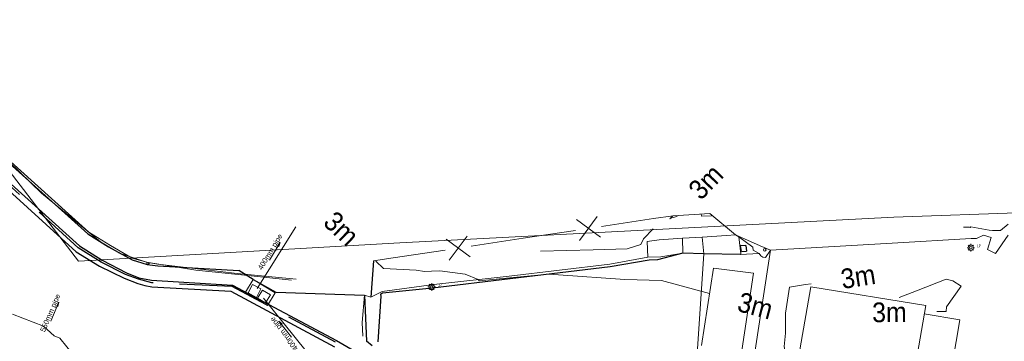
# Model space of a CAD drawing. Header units: millimetres. Extents: x -79464 to -76785, y -3788210 to -3782955.
# Tile 107 of 131: x -78904 to -78830, y -3783822 to -3783797. Entities that reach past the tile are written whole.
import ezdxf
from ezdxf.enums import TextEntityAlignment as Align

# ---------------------------------------------------------------- set-up
doc = ezdxf.new("R2010")
doc.units = ezdxf.units.MM
doc.header["$LTSCALE"] = 8
doc.header["$MEASUREMENT"] = 0
doc.linetypes.add('DASHED', pattern=[0.75, 0.5, -0.25])
for name, color, linetype in [('BUILDING', 7, 'Continuous'), ('EDGE OF CONCRETE', 7, 'Continuous'), ('EDGE OF PAVING', 7, 'Continuous'), ('EDGE OF TAR', 7, 'Continuous'), ('ELECTRICAL', 7, 'Continuous'), ('FENCE', 7, 'Continuous'), ('GCONTOUR1', 7, 'Continuous'), ('MCONTOUR1', 7, 'Continuous'), ('ROAD BARRICADE', 7, 'Continuous'), ('SG GIS CADASTRAL', 7, 'Continuous'), ('STORMWATER MANHOLE', 7, 'Continuous'), ('TAP', 7, 'Continuous'), ('WALL', 7, 'Continuous')]:
    doc.layers.add(name, color=color, linetype=linetype)
doc.styles.add('Arial Narrow', font='arial.ttf', dxfattribs={"height": 1})
doc.styles.add('Arial Unicode MS', font='arial.ttf', dxfattribs={"height": 1})
doc.styles.add('Style-Arial', font='arial.ttf')

msp = doc.modelspace()

# ---------------------------------------------------------------- linework, layer by layer
at = {"layer": 'BUILDING', "color": 6, "lineweight": 15}
for p, q in [((-78852.535, -3783822.24, 3.214), (-78851.627, -3783816.359, 2.914)), ((-78848.571, -3783816.742, 3.214), (-78851.627, -3783816.359, 2.914)), ((-78848.571, -3783816.742, 2.914), (-78849.479, -3783822.623, 3.214)), ((-78846.115, -3783828.406, 3.22), (-78844.22, -3783817.772, 3.183)), ((-78844.22, -3783817.772, 3.183), (-78835.511, -3783819.203, 3.203)), ((-78835.511, -3783819.203, 3.203), (-78837.352, -3783829.962, 3.212)), ((-78832.92, -3783820.295, 2.756), (-78835.619, -3783819.833, 3.203)), ((-78834.663, -3783830.365, 2.905), (-78832.92, -3783820.295, 2.756))]:
    msp.add_line(p, q, dxfattribs=at)
at = {"layer": 'EDGE OF CONCRETE', "color": 252, "lineweight": 15}
for p, q in [((-78855.74, -3783814.193, 2.914), (-78853.965, -3783814.077, 2.914)), ((-78852.472, -3783814.002, 2.933), (-78850.635, -3783813.862, 2.929)), ((-78850.635, -3783813.862, 2.929), (-78849.961, -3783813.836, 2.966)), ((-78849.697, -3783813.981, 2.904), (-78849.961, -3783813.836, 2.966)), ((-78848.622, -3783814.767, 2.876), (-78849.697, -3783813.963, 2.906)), ((-78849.697, -3783813.963, 2.906), (-78849.551, -3783815.26, 2.892)), ((-78832.069, -3783814.092, 2.726), (-78831.658, -3783814.104, 2.707)), ((-78831.658, -3783814.104, 2.707), (-78831.115, -3783813.852, 2.721)), ((-78831.115, -3783813.852, 2.721), (-78830.555, -3783814.027, 2.757)), ((-78830.555, -3783814.027, 2.757), (-78830.833, -3783814.95, 2.742)), ((-78830.224, -3783815.245, 2.75), (-78829.242, -3783813.858, 2.674)), ((-78856.662, -3783814.341, 2.942), (-78855.74, -3783814.193, 2.914)), ((-78856.613, -3783815.515, 2.866), (-78856.662, -3783814.341, 2.942)), ((-78848.622, -3783814.767, 2.876), (-78848.602, -3783814.991, 2.873)), ((-78859.497, -3783816.041, 2.912), (-78856.613, -3783815.515, 2.866)), ((-78856.613, -3783815.515, 2.866), (-78855.609, -3783815.49, 2.903)), ((-78855.609, -3783815.49, 2.903), (-78853.943, -3783815.219, 2.908)), ((-78849.551, -3783815.26, 2.892), (-78849.585, -3783815.319, 2.886)), ((-78848.602, -3783814.991, 2.873), (-78848.165, -3783815.244, 2.878)), ((-78848.165, -3783815.244, 2.878), (-78848.027, -3783815.41, 2.862)), ((-78848.027, -3783815.41, 2.862), (-78847.875, -3783815.517, 2.856)), ((-78847.875, -3783815.517, 2.856), (-78847.685, -3783815.551, 2.885)), ((-78847.685, -3783815.551, 2.885), (-78847.29, -3783814.987, 2.887)), ((-78830.833, -3783814.95, 2.742), (-78830.224, -3783815.245, 2.75)), ((-78867.12, -3783816.961, 2.961), (-78859.497, -3783816.041, 2.912)), ((-78872.847, -3783817.602, 3.056), (-78867.12, -3783816.961, 2.961)), ((-78887.143, -3783818.172, 3.349), (-78886.554, -3783817.219, 3.223)), ((-78884.887, -3783818.239, 3.349), (-78886.554, -3783817.219, 3.223)), ((-78876.765, -3783818.118, 3.103), (-78872.847, -3783817.602, 3.056)), ((-78887.143, -3783818.172, 3.223), (-78885.476, -3783819.192, 3.349)), ((-78884.887, -3783818.239, 3.223), (-78885.476, -3783819.192, 3.349)), ((-78878.28, -3783820.475, 3.114), (-78878.117, -3783818.419, 3.136)), ((-78878.117, -3783818.419, 3.136), (-78877.634, -3783818.568, 3.109)), ((-78877.634, -3783818.568, 3.109), (-78876.765, -3783818.118, 3.103)), ((-78878.233, -3783821.528, 3.132), (-78878.28, -3783820.475, 3.114))]:
    msp.add_line(p, q, dxfattribs=at)
at = {"layer": 'EDGE OF PAVING', "color": 1, "linetype": 'DASHED', "lineweight": 25}
for p, q in [((-78899.851, -3783814.799, 3.264), (-78906.612, -3783808.658, 3.224)), ((-78898.088, -3783815.912, 3.3), (-78899.851, -3783814.799, 3.264)), ((-78896.246, -3783816.838, 3.31), (-78898.088, -3783815.912, 3.3)), ((-78895.263, -3783817.203, 3.32), (-78896.246, -3783816.838, 3.31)), ((-78894.254, -3783817.465, 3.309), (-78895.263, -3783817.203, 3.32)), ((-78888.155, -3783817.752, 3.272), (-78894.254, -3783817.465, 3.309)), ((-78880.321, -3783821.979, 3.228), (-78888.155, -3783817.752, 3.272))]:
    msp.add_line(p, q, dxfattribs=at)
at = {"layer": 'EDGE OF PAVING', "color": 1, "lineweight": 25}
for p, q in [((-78906.557, -3783808.513, 3.381), (-78899.745, -3783814.653, 3.447)), ((-78899.745, -3783814.653, 3.447), (-78898.019, -3783815.755, 3.477)), ((-78853.943, -3783815.219, 2.908), (-78855.869, -3783815.713, 2.943)), ((-78852.341, -3783815.268, 2.914), (-78853.943, -3783815.219, 2.908)), ((-78849.585, -3783815.319, 2.886), (-78852.341, -3783815.268, 2.914)), ((-78898.019, -3783815.755, 3.477), (-78896.177, -3783816.702, 3.472)), ((-78859.465, -3783816.258, 2.96), (-78867.056, -3783817.158, 3.025)), ((-78856.514, -3783815.743, 2.934), (-78859.465, -3783816.258, 2.96)), ((-78855.869, -3783815.713, 2.943), (-78856.514, -3783815.743, 2.934)), ((-78896.177, -3783816.702, 3.472), (-78895.24, -3783817.08, 3.468)), ((-78895.24, -3783817.08, 3.468), (-78894.268, -3783817.257, 3.459)), ((-78867.056, -3783817.158, 3.025), (-78872.94, -3783817.88, 3.06)), ((-78894.268, -3783817.257, 3.459), (-78888.137, -3783817.647, 3.416)), ((-78888.137, -3783817.647, 3.416), (-78880.242, -3783821.864, 3.278)), ((-78872.94, -3783817.88, 3.06), (-78876.753, -3783818.25, 3.134)), ((-78876.877, -3783818.484, 3.103), (-78877.091, -3783821.948, 3.14)), ((-78876.753, -3783818.25, 3.134), (-78876.884, -3783818.355, 3.088)), ((-78876.884, -3783818.355, 3.088), (-78876.877, -3783818.484, 3.103)), ((-78880.242, -3783821.864, 3.278), (-78878.98, -3783822.6, 3.274))]:
    msp.add_line(p, q, dxfattribs=at)
at = {"layer": 'EDGE OF PAVING', "color": 1, "lineweight": 15}
for p, q in [((-78853.965, -3783814.077, 2.914), (-78852.472, -3783814.002, 2.933)), ((-78853.943, -3783815.219, 2.908), (-78853.965, -3783814.077, 2.914)), ((-78852.472, -3783814.002, 2.933), (-78852.341, -3783815.268, 2.914)), ((-78853.943, -3783815.219, 2.908), (-78855.869, -3783815.713, 2.943)), ((-78852.341, -3783815.268, 2.914), (-78853.943, -3783815.219, 2.908)), ((-78852.877, -3783823.237, 3.214), (-78852.341, -3783815.268, 2.914)), ((-78849.585, -3783815.319, 2.886), (-78852.341, -3783815.268, 2.914)), ((-78848.165, -3783815.244, 2.878), (-78849.585, -3783815.319, 2.886)), ((-78859.465, -3783816.258, 2.96), (-78867.056, -3783817.158, 3.025)), ((-78856.514, -3783815.743, 2.934), (-78859.465, -3783816.258, 2.96)), ((-78855.869, -3783815.713, 2.943), (-78856.514, -3783815.743, 2.934)), ((-78867.056, -3783817.158, 3.025), (-78872.94, -3783817.88, 3.06)), ((-78872.94, -3783817.88, 3.06), (-78876.753, -3783818.25, 3.134)), ((-78876.877, -3783818.484, 3.103), (-78877.091, -3783821.948, 3.14)), ((-78876.753, -3783818.25, 3.134), (-78876.884, -3783818.355, 3.088)), ((-78876.884, -3783818.355, 3.088), (-78876.877, -3783818.484, 3.103))]:
    msp.add_line(p, q, dxfattribs=at)
at = {"layer": 'EDGE OF TAR', "color": 5, "lineweight": 25}
for p, q in [((-78905.831, -3783807.708, 3.397), (-78899.094, -3783813.758, 3.424)), ((-78906.807, -3783808.904, 3.252), (-78899.994, -3783815.112, 3.294)), ((-78899.094, -3783813.758, 3.424), (-78897.547, -3783814.733, 3.454)), ((-78897.547, -3783814.733, 3.454), (-78895.75, -3783815.714, 3.453)), ((-78899.994, -3783815.112, 3.294), (-78898.214, -3783816.195, 3.305)), ((-78898.214, -3783816.195, 3.305), (-78896.343, -3783817.108, 3.341)), ((-78895.75, -3783815.714, 3.453), (-78894.591, -3783816.073, 3.5)), ((-78894.591, -3783816.073, 3.5), (-78893.803, -3783816.176, 3.477)), ((-78893.803, -3783816.176, 3.477), (-78887.638, -3783816.527, 3.38)), ((-78896.343, -3783817.108, 3.341), (-78895.305, -3783817.522, 3.348)), ((-78886.554, -3783817.219, 3.339), (-78887.638, -3783816.527, 3.38)), ((-78895.305, -3783817.522, 3.348), (-78894.787, -3783817.664, 3.335)), ((-78894.787, -3783817.664, 3.335), (-78894.238, -3783817.768, 3.343)), ((-78894.238, -3783817.768, 3.343), (-78888.258, -3783818.106, 3.295)), ((-78886.554, -3783817.219, 3.339), (-78884.835, -3783818.184, 3.349)), ((-78888.258, -3783818.106, 3.295), (-78880.385, -3783822.326, 3.243)), ((-78884.835, -3783818.184, 3.349), (-78878.117, -3783818.419, 3.136)), ((-78878.117, -3783818.419, 3.136), (-78877.947, -3783821.903, 3.126)), ((-78877.527, -3783822.254, 3.378), (-78877.947, -3783821.903, 3.126))]:
    msp.add_line(p, q, dxfattribs=at)
at = {"layer": 'ELECTRICAL', "color": 216, "lineweight": 15}
for p, q in [((-78860.201, -3783814.012, 3.015), (-78862.022, -3783812.669, 3.008)), ((-78860.44, -3783812.43, 3.015), (-78861.783, -3783814.251, 3.008)), ((-78856.167, -3783812.593, 3.014), (-78860.122, -3783813.191, 3.008)), ((-78856.167, -3783812.593, 3.01), (-78854.684, -3783812.369, 3.008)), ((-78851.885, -3783812.205, 3.025), (-78854.684, -3783812.369, 2.969)), ((-78851.885, -3783812.205, 2.946), (-78849.961, -3783813.836, 3)), ((-78870.088, -3783815.507, 3.029), (-78871.909, -3783814.164, 3.008)), ((-78870.327, -3783813.925, 3.029), (-78871.67, -3783815.746, 3.008)), ((-78866.055, -3783814.088, 3.03), (-78870.01, -3783814.686, 3.008)), ((-78862.1, -3783813.49, 3.024), (-78866.055, -3783814.088, 3.008)), ((-78848.089, -3783814.664, 3.099), (-78849.961, -3783813.836, 2.827)), ((-78847.29, -3783814.987, 2.609), (-78848.089, -3783814.664, 2.887)), ((-78875.943, -3783815.583, 3.038), (-78877.426, -3783815.807, 3.008)), ((-78871.988, -3783814.985, 3.04), (-78875.943, -3783815.583, 3.008)), ((-78875.943, -3783815.583, 3.046), (-78875.943, -3783815.583, 3.008)), ((-78877.426, -3783815.807, 3.14), (-78877.634, -3783818.568, 3.04))]:
    msp.add_line(p, q, dxfattribs=at)
at = {"layer": 'ELECTRICAL', "color": 1, "lineweight": 15}
for p, q in [((-78849.176, -3783814.636, 3.133), (-78849.558, -3783814.665, 3.133)), ((-78849.501, -3783815.098, 3.133), (-78849.558, -3783814.665, 3.133)), ((-78849.176, -3783814.636, 3.133), (-78849.119, -3783815.069, 3.133)), ((-78849.501, -3783815.098, 3.133), (-78849.119, -3783815.069, 3.133))]:
    msp.add_line(p, q, dxfattribs=at)
at = {"layer": 'ELECTRICAL', "color": 1, "lineweight": 25}
for p, q in [((-78849.176, -3783814.636), (-78849.558, -3783814.665)), ((-78849.501, -3783815.098), (-78849.558, -3783814.665)), ((-78849.176, -3783814.636), (-78849.119, -3783815.069)), ((-78849.501, -3783815.098), (-78849.119, -3783815.069))]:
    msp.add_line(p, q, dxfattribs=at)
at = {"layer": 'ELECTRICAL', "color": 7, "lineweight": 18}
for p, q in [((-78832.285, -3783814.8, 2.756), (-78832.368, -3783814.8, 2.756)), ((-78832.226, -3783814.658, 2.756), (-78832.285, -3783814.599, 2.756)), ((-78832.084, -3783814.516, 2.756), (-78832.084, -3783814.599, 2.756)), ((-78831.883, -3783814.599, 2.756), (-78831.942, -3783814.658, 2.756)), ((-78831.883, -3783814.8, 2.756), (-78831.8, -3783814.8, 2.756)), ((-78832.218, -3783814.95, 2.756), (-78832.285, -3783815.001, 2.756)), ((-78832.084, -3783815.001, 2.756), (-78832.084, -3783815.084, 2.756)), ((-78831.942, -3783814.942, 2.756), (-78831.883, -3783815.001, 2.756)), ((-78873.21, -3783817.784, 3.033), (-78873.293, -3783817.784, 3.033)), ((-78873.151, -3783817.642, 3.033), (-78873.21, -3783817.583, 3.033)), ((-78873.009, -3783817.5, 3.033), (-78873.009, -3783817.583, 3.033)), ((-78872.808, -3783817.583, 3.033), (-78872.867, -3783817.642, 3.033)), ((-78872.808, -3783817.784, 3.033), (-78872.725, -3783817.784, 3.033)), ((-78873.143, -3783817.934, 3.033), (-78873.21, -3783817.985, 3.033)), ((-78873.009, -3783817.985, 3.033), (-78873.009, -3783818.068, 3.033)), ((-78872.867, -3783817.926, 3.033), (-78872.808, -3783817.985, 3.033))]:
    msp.add_line(p, q, dxfattribs=at)
for centre in [(-78832.084, -3783814.8, 2.756), (-78873.009, -3783817.784, 3.033)]:
    msp.add_circle(centre, 0.201, dxfattribs=at)
at = {"layer": 'ELECTRICAL', "color": 1, "lineweight": 18}
for centre in [(-78832.084, -3783814.8, 2.756), (-78873.009, -3783817.784, 3.033)]:
    msp.add_circle(centre, 0.1, dxfattribs=at)
at = {"layer": 'FENCE', "color": 216, "lineweight": 25}
msp.add_line((-78877.426, -3783815.807, 3.14), (-78877.634, -3783818.568, 3.04), dxfattribs=at)
at = {"layer": 'GCONTOUR1', "color": 252, "lineweight": 9}
for points, elevation in [([(-78864.745, -3783815.056), (-78860.746, -3783814.963), (-78858.178, -3783814.888), (-78857.143, -3783814.569), (-78856.941, -3783814.136), (-78856.941, -3783814.135), (-78856.188, -3783813.356)], 2.5), ([(-78832.647, -3783813.244), (-78832.646, -3783813.244), (-78832.189, -3783813.246), (-78832.137, -3783813.257), (-78832.078, -3783813.221), (-78830.695, -3783813.462), (-78830.451, -3783813.505), (-78830.234, -3783813.497), (-78829.832, -3783813.505), (-78829.263, -3783813.025)], 2.5), ([(-78894.592, -3783816.073), (-78894.627, -3783815.92), (-78894.632, -3783815.911), (-78894.562, -3783815.92), (-78894.41, -3783815.957), (-78894.59, -3783816.073), (-78894.591, -3783816.074)], 3.5), ([(-78904.812, -3783819.866), (-78902.473, -3783820.778), (-78901.656, -3783821.493), (-78901.237, -3783821.666), (-78900.158, -3783822.983)], 3.5)]:
    msp.add_lwpolyline(points, dxfattribs=dict(at, elevation=elevation))
at = {"layer": 'MCONTOUR1', "color": 8, "lineweight": 9, "elevation": 3}
for points in [[(-78854.708, -3783812.385), (-78854.924, -3783812.609), (-78854.774, -3783812.525), (-78854.623, -3783812.515), (-78854.281, -3783812.345)], [(-78851.923, -3783818.275), (-78855.559, -3783817.302), (-78858.352, -3783817.218), (-78863.372, -3783816.86), (-78864.134, -3783816.812), (-78867.081, -3783817.081), (-78869.411, -3783817.323), (-78869.47, -3783817.224), (-78870.456, -3783816.819), (-78872.391, -3783816.557), (-78873.018, -3783816.581), (-78873.542, -3783816.608), (-78874.194, -3783816.52), (-78876.658, -3783816.39), (-78877.252, -3783815.825)], [(-78849.692, -3783825.381), (-78849.691, -3783825.382), (-78848.925, -3783825.752), (-78848.834, -3783826.81), (-78848.466, -3783827.275), (-78846.878, -3783828.833), (-78846.19, -3783828.407), (-78846.185, -3783828.377), (-78846.081, -3783827.681), (-78845.767, -3783824.605), (-78846.25, -3783822.31), (-78846.163, -3783821.309), (-78846.152, -3783819.785), (-78845.845, -3783817.813), (-78844.648, -3783817.611), (-78844.202, -3783817.556), (-78844.202, -3783817.556)], [(-78834.667, -3783819.657), (-78833.961, -3783819.647), (-78833.925, -3783819.298), (-78832.828, -3783817.736), (-78833.451, -3783817.33), (-78833.954, -3783817.203), (-78836.214, -3783818.077), (-78837.523, -3783818.599)]]:
    msp.add_lwpolyline(points, dxfattribs=at)
at = {"layer": 'ROAD BARRICADE', "color": 7, "lineweight": 15}
for p, q in [((-78906.161, -3783807.245, 4.086), (-78902.633, -3783810.65, 4.247)), ((-78905.743, -3783807.577, 3.402), (-78899.024, -3783813.631, 3.416)), ((-78902.633, -3783810.65, 4.247), (-78898.14, -3783814.346, 4.044)), ((-78899.024, -3783813.631, 3.416), (-78897.398, -3783814.631, 3.446)), ((-78898.14, -3783814.346, 4.044), (-78896.709, -3783815.21, 4.062)), ((-78897.398, -3783814.631, 3.446), (-78895.753, -3783815.597, 3.456)), ((-78896.709, -3783815.21, 4.062), (-78894.648, -3783815.892, 4.274)), ((-78895.753, -3783815.597, 3.456), (-78894.555, -3783815.933, 3.503)), ((-78894.648, -3783815.892, 4.274), (-78890.908, -3783816.504, 3.995)), ((-78894.555, -3783815.933, 3.503), (-78893.788, -3783816.06, 3.487)), ((-78893.788, -3783816.06, 3.487), (-78887.771, -3783816.753, 3.436)), ((-78890.908, -3783816.504, 3.995), (-78886.706, -3783816.952, 4.097)), ((-78887.771, -3783816.753, 3.436), (-78883.294, -3783817.188, 3.386)), ((-78886.706, -3783816.952, 4.097), (-78883.644, -3783817.276, 4.12))]:
    msp.add_line(p, q, dxfattribs=at)
at = {"layer": 'SG GIS CADASTRAL', "color": 7, "lineweight": 18}
for p, q in [((-78913.899, -3783797.469), (-78899.824, -3783815.821)), ((-78837.922, -3783812.481), (-78812.6, -3783811.558)), ((-78875.414, -3783814.443), (-78837.922, -3783812.481)), ((-78899.824, -3783815.821), (-78875.414, -3783814.443))]:
    msp.add_line(p, q, dxfattribs=at)
at = {"layer": 'STORMWATER MANHOLE', "color": 216, "lineweight": 15}
for p, q in [((-78886.258, -3783817.911), (-78883.316, -3783813.207)), ((-78887.143, -3783818.172, 3.349), (-78886.554, -3783817.219, 3.223)), ((-78886.927, -3783818.231, 3.349), (-78886.602, -3783817.593, 3.223)), ((-78885.982, -3783817.938, 3.349), (-78886.602, -3783817.593, 3.223)), ((-78884.887, -3783818.239, 3.349), (-78886.554, -3783817.219, 3.223)), ((-78887.143, -3783818.172, 3.223), (-78885.476, -3783819.192, 3.349)), ((-78886.927, -3783818.231, 3.223), (-78886.307, -3783818.576, 3.349)), ((-78885.982, -3783817.938, 3.223), (-78886.307, -3783818.576, 3.349)), ((-78886.222, -3783818.644, 3.223), (-78885.848, -3783818.035, 3.349)), ((-78886.222, -3783818.644, 3.349), (-78885.61, -3783818.999, 3.223)), ((-78885.236, -3783818.39, 3.223), (-78885.848, -3783818.035, 3.349)), ((-78885.78, -3783818.629), (-78879.439, -3783826.501)), ((-78885.236, -3783818.39, 3.349), (-78885.61, -3783818.999, 3.223)), ((-78884.887, -3783818.239, 3.223), (-78885.476, -3783819.192, 3.349))]:
    msp.add_line(p, q, dxfattribs=at)
for points in [[(-78885.309, -3783815.739), (-78884.499, -3783814.403), (-78884.619, -3783814.709), (-78884.704, -3783814.648), (-78884.499, -3783814.403)], [(-78901.915, -3783820.381), (-78901.297, -3783818.946), (-78901.374, -3783819.265), (-78901.467, -3783819.217), (-78901.297, -3783818.946)], [(-78883.656, -3783821.609), (-78884.612, -3783820.373), (-78884.369, -3783820.595), (-78884.457, -3783820.653), (-78884.612, -3783820.373)]]:
    msp.add_lwpolyline(points, dxfattribs=at)
at = {"layer": 'TAP', "color": 216, "lineweight": 15}
msp.add_circle((-78847.734, -3783814.957, 3.658), 0.1, dxfattribs=at)
at = {"layer": 'WALL', "color": 252, "lineweight": 15}
for p, q in [((-78852.542, -3783812.407, 2.976), (-78852.552, -3783812.244, 2.976)), ((-78852.542, -3783812.407, 2.976), (-78851.768, -3783812.377, 2.986)), ((-78851.768, -3783812.377, 2.986), (-78851.771, -3783812.301, 2.986)), ((-78838.054, -3783814.461, 2.777), (-78832.069, -3783814.092, 2.726)), ((-78847.29, -3783814.987, 2.887), (-78838.054, -3783814.461, 2.777)), ((-78849.714, -3783830.729, 3.095), (-78847.29, -3783814.987, 2.887))]:
    msp.add_line(p, q, dxfattribs=at)

# ---------------------------------------------------------------- texts
at = {"layer": 'ELECTRICAL', "color": 7, "style": 'Arial Unicode MS', "width": 0.5}
for p in [(-78831.606, -3783814.86, 2.751), (-78872.531, -3783817.844, 3.058)]:
    msp.add_text('LP', height=0.2508, dxfattribs=at).set_placement(p, align=Align.BOTTOM_LEFT)
at = {"layer": 'MCONTOUR1', "color": 251, "style": 'Arial Narrow', "width": 0.9}
for rotation, p in [(45.96547, (-78852.205, -3783809.796, 2.969)), (316.44105, (-78879.861, -3783813.344, 3.04)), (8.91647, (-78840.645, -3783816.998, 2.824)), (345.02251, (-78848.445, -3783819.205, 2.872)), (0.75443, (-78838.267, -3783819.704, 3.21))]:
    msp.add_text('3m', height=1.5, rotation=rotation, dxfattribs=at).set_placement(p, align=Align.MIDDLE)
at = {"layer": 'STORMWATER MANHOLE', "color": 1, "style": 'Style-Arial'}
for s, rotation, p in [('400mm pipe', 59, (-78885.789, -3783816.598, 3.347)), ('550mm pipe', 67, (-78902.27, -3783821.299, 3.509)), ('400mm pipe', 128, (-78883.025, -3783822.364, 3.291))]:
    msp.add_text(s, height=0.4, rotation=rotation, dxfattribs=at).set_placement(p, align=Align.BOTTOM_LEFT)

doc.saveas('drawing.dxf')
